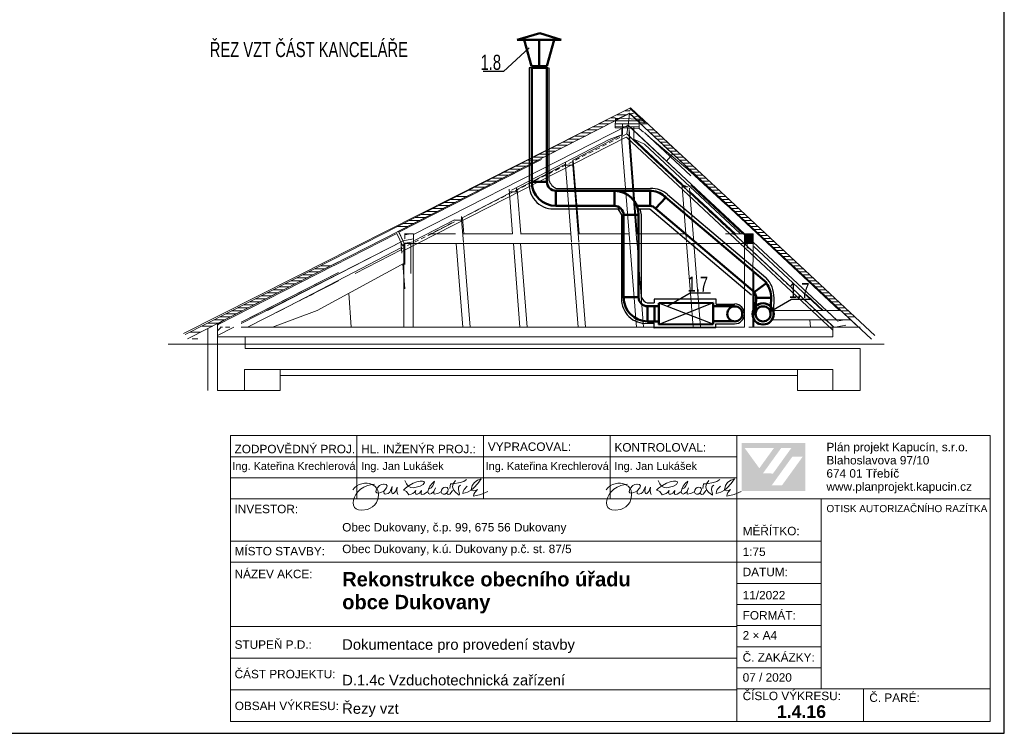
# Model space of a CAD drawing. Header units: millimetres. Extents: x 28262 to 240133, y -152087 to 56534.
# Tile 57 of 107: x 213476 to 229805, y -116712 to -104882. Entities that reach past the tile are written whole.
import ezdxf

# ---------------------------------------------------------------- set-up
doc = ezdxf.new("R2010")
doc.units = ezdxf.units.MM
doc.header["$MEASUREMENT"] = 0
doc.layers.get('0').update_dxf_attribs({"lineweight": 9})
for name, color, linetype, lineweight in [('--písmo', 7, 'Continuous', 25), ('--tabulka', 7, 'Continuous', 20), ('--VZT', 6, 'Continuous', 50), ('--VZT POPIS', 7, 'Continuous', 25), ('--VZT_ODV', 5, 'Continuous', 50), ('--VZT_ODVOD', 5, 'Continuous', 50), ('--VZT_POPIS', 7, 'Continuous', 25), ('--VZT_PŘÍVOD', 6, 'Continuous', 50), ('--VZTPOM', 1, 'Continuous', 25)]:
    doc.layers.add(name, color=color, linetype=linetype, lineweight=lineweight)
doc.styles.add('GENERATED_STYLE_1', font='arial.ttf')
doc.styles.add('GENERATED_STYLE_2', font='arialbd.ttf')
doc.styles.add('styl1', font='arial.ttf', dxfattribs={"width": 0.7, "height": 250})

msp = doc.modelspace()

# ---------------------------------------------------------------- hatches: boundary and pattern name
at = {"transparency": 33554559}
for points in [[(219764, -108404), (219764, -108405), (222131, -107199), (222130, -107199), (222032, -107249)], [(225495, -108449), (225179, -108154), (225179, -108155), (225476, -108433), (225478, -108433), (225495, -108449), (225495, -108449)], [(225495, -108593), (225494, -108593), (225494, -109980), (225495, -109980), (225495, -108480), (225495, -108480)], [(225495, -108449), (225495, -108449), (225495, -108480), (225495, -108480), (225495, -108593), (225500, -108593), (225500, -108433), (225495, -108433)], [(218146, -109229), (218152, -109226), (218151, -109211), (218151, -109209), (218146, -109212)]]:
    msp.add_hatch(color=256, dxfattribs=at).paths.add_polyline_path(points)
at = {"linetype": 'Continuous', "lineweight": 25}
h = msp.add_hatch(color=1, dxfattribs=at)
h.paths.add_polyline_path([(225449, -111897), (226505, -111897), (226505, -112693), (225449, -112693)])
h.paths.add_polyline_path([(225498, -111981), (225742, -112318), (225985, -111982)], flags=0)
h.paths.add_polyline_path([(226275, -111980), (226107, -111980), (225801, -112404), (225969, -112405)], flags=0)
h.paths.add_polyline_path([(226463, -112124), (226291, -112124), (225946, -112603), (226117, -112603)], flags=0)

# ---------------------------------------------------------------- linework, layer by layer
at = {"layer": '--písmo'}
for p, q in [((229805, -116712), (229805, -94437)), ((198305, -116712), (229805, -116712))]:
    msp.add_line(p, q, dxfattribs=at)
at = {"layer": '--tabulka', "linetype": 'Continuous'}
for p, q in [((216970, -111776), (229570, -111776)), ((216970, -111776), (216970, -116514)), ((219070, -111776), (219070, -112826)), ((221170, -111776), (221170, -112826)), ((223270, -111776), (223270, -112826)), ((225370, -115976), (225370, -111776)), ((229570, -115976), (229570, -111776)), ((216970, -112126), (219070, -112126)), ((219070, -112126), (225370, -112126)), ((216970, -112476), (225370, -112476)), ((216970, -112826), (229570, -112826)), ((226770, -115976), (226770, -112826)), ((216970, -113526), (226770, -113526)), ((216970, -113876), (226770, -113876)), ((225370, -114226), (226770, -114226)), ((225370, -114576), (226770, -114576)), ((225370, -114939), (216970, -114939)), ((225370, -114926), (226770, -114926)), ((225370, -115276), (226770, -115276)), ((216970, -115464), (225370, -115464)), ((225370, -115626), (226770, -115626)), ((216970, -115989), (225370, -115989)), ((225370, -115976), (229570, -115976)), ((225370, -115976), (225370, -116514)), ((227470, -116514), (227470, -115976)), ((229570, -116514), (229570, -115976)), ((216970, -116514), (225370, -116514)), ((225370, -116514), (229570, -116514))]:
    msp.add_line(p, q, dxfattribs=at)
at = {"layer": '--tabulka', "linetype": 'Continuous', "flags": 128}
for points in [[(221010, -112644), (221075, -112573), (221131, -112493)], [(221131, -112493), (221067, -112516), (221016, -112553)], [(225210, -112644), (225275, -112573), (225331, -112493)], [(225331, -112493), (225267, -112516), (225216, -112553)], [(219001, -112678), (219031, -112641), (219067, -112611), (219107, -112589), (219149, -112574), (219194, -112566), (219238, -112566), (219280, -112572), (219320, -112586)], [(219095, -113007), (219057, -112993), (219030, -112966), (219014, -112931), (219008, -112889), (219013, -112845), (219028, -112799), (219052, -112752), (219086, -112708), (219130, -112667), (219184, -112632), (219247, -112604), (219320, -112586)], [(219320, -112586), (219358, -112581)], [(219320, -112586), (219365, -112615), (219400, -112655), (219416, -112689), (219425, -112729)], [(219425, -112729), (219397, -112725), (219385, -112708), (219387, -112683), (219400, -112655)], [(219400, -112655), (219446, -112606), (219476, -112589), (219509, -112581)], [(219509, -112581), (219519, -112580), (219555, -112588), (219571, -112610), (219560, -112645), (219518, -112691)], [(219613, -112712), (219655, -112618)], [(219655, -112618), (219643, -112697), (219653, -112736), (219663, -112742), (219677, -112738), (219708, -112703), (219737, -112631)], [(219737, -112631), (219731, -112686), (219735, -112723), (219748, -112754)], [(219921, -112613), (219872, -112649), (219839, -112683)], [(219865, -112520), (219893, -112575), (219921, -112613)], [(219936, -112603), (219921, -112613)], [(219921, -112613), (219962, -112639), (220007, -112643), (220118, -112613)], [(220065, -112541), (220003, -112566), (219936, -112603)], [(220118, -112613), (220170, -112585), (220187, -112556), (220179, -112540), (220156, -112530), (220117, -112530), (220065, -112541)], [(220280, -112615), (220256, -112665), (220245, -112708)], [(220267, -112657), (220299, -112641), (220326, -112611), (220345, -112573), (220354, -112534)], [(220354, -112534), (220314, -112569), (220280, -112615)], [(220370, -112642), (220345, -112703), (220343, -112730), (220348, -112747)], [(220565, -112638), (220537, -112629), (220511, -112636), (220489, -112654), (220474, -112680), (220468, -112707)], [(220554, -112730), (220574, -112702), (220581, -112671), (220577, -112652), (220565, -112638)], [(220607, -112652), (220619, -112574), (220633, -112575), (220666, -112574)], [(220666, -112574), (220653, -112626), (220668, -112675), (220707, -112721), (220767, -112764)], [(220666, -112574), (220781, -112556), (220840, -112536), (220888, -112506)], [(220705, -112521), (220666, -112574)], [(220767, -112764), (220768, -112750), (220751, -112670), (220753, -112632), (220764, -112614), (220785, -112598)], [(220896, -112613), (220845, -112672), (220832, -112703), (220827, -112735)], [(221016, -112553), (220981, -112606), (220963, -112677)], [(220966, -112679), (221010, -112644)], [(223201, -112678), (223231, -112641), (223267, -112611), (223307, -112589), (223349, -112574), (223394, -112566), (223438, -112566), (223480, -112572), (223520, -112586)], [(223295, -113007), (223257, -112993), (223230, -112966), (223214, -112931), (223208, -112889), (223213, -112845), (223228, -112799), (223252, -112752), (223286, -112708), (223330, -112667), (223384, -112632), (223447, -112604), (223520, -112586)], [(223520, -112586), (223558, -112581)], [(223520, -112586), (223565, -112615), (223600, -112655), (223616, -112689), (223625, -112729)], [(223625, -112729), (223597, -112725), (223585, -112708), (223587, -112683), (223600, -112655)], [(223600, -112655), (223646, -112606), (223676, -112589), (223709, -112581)], [(223709, -112581), (223719, -112580), (223755, -112588), (223771, -112610), (223760, -112645), (223718, -112691)], [(223813, -112712), (223855, -112618)], [(223855, -112618), (223843, -112697), (223853, -112736), (223863, -112742), (223877, -112738), (223908, -112703), (223937, -112631)], [(223937, -112631), (223931, -112686), (223935, -112723), (223948, -112754)], [(224121, -112613), (224072, -112649), (224039, -112683)], [(224065, -112520), (224093, -112575), (224121, -112613)], [(224136, -112603), (224121, -112613)], [(224121, -112613), (224162, -112639), (224207, -112643), (224318, -112613)], [(224265, -112541), (224203, -112566), (224136, -112603)], [(224318, -112613), (224370, -112585), (224387, -112556), (224379, -112540), (224356, -112530), (224317, -112530), (224265, -112541)], [(224480, -112615), (224456, -112665), (224445, -112708)], [(224467, -112657), (224499, -112641), (224526, -112611), (224545, -112573), (224554, -112534)], [(224554, -112534), (224514, -112569), (224480, -112615)], [(224570, -112642), (224545, -112703), (224543, -112730), (224548, -112747)], [(224765, -112638), (224737, -112629), (224711, -112636), (224689, -112654), (224674, -112680), (224668, -112707)], [(224754, -112730), (224774, -112702), (224781, -112671), (224777, -112652), (224765, -112638)], [(224807, -112652), (224819, -112574), (224833, -112575), (224866, -112574)], [(224866, -112574), (224853, -112626), (224868, -112675), (224907, -112721), (224967, -112764)], [(224866, -112574), (224981, -112556), (225040, -112536), (225088, -112506)], [(224905, -112521), (224866, -112574)], [(224967, -112764), (224968, -112750), (224951, -112670), (224953, -112632), (224964, -112614), (224985, -112598)], [(225096, -112613), (225045, -112672), (225032, -112703), (225027, -112735)], [(225216, -112553), (225181, -112606), (225163, -112677)], [(225166, -112679), (225210, -112644)], [(219425, -112772), (219414, -112833), (219394, -112883), (219364, -112925), (219329, -112958), (219288, -112982), (219244, -113000), (219153, -113013), (219095, -113007)], [(219515, -112697), (219463, -112720), (219425, -112729)], [(219425, -112729), (219425, -112772)], [(219515, -112697), (219514, -112709), (219519, -112734), (219527, -112743), (219539, -112746)], [(219518, -112691), (219515, -112697)], [(219518, -112695), (219515, -112697)], [(219539, -112746), (219585, -112735), (219613, -112712)], [(219839, -112683), (219869, -112691), (219893, -112706)], [(219893, -112706), (219929, -112758)], [(219929, -112758), (219966, -112750), (219998, -112736)], [(219998, -112736), (220025, -112715), (220048, -112687)], [(220048, -112687), (220036, -112723), (220047, -112746), (220075, -112749), (220109, -112730), (220141, -112686)], [(220141, -112686), (220134, -112727), (220137, -112746), (220148, -112754), (220181, -112749), (220240, -112710)], [(220245, -112708), (220258, -112739), (220277, -112749), (220304, -112738), (220341, -112710)], [(220348, -112747), (220409, -112738)], [(220409, -112738), (220461, -112708)], [(220468, -112707), (220467, -112712), (220476, -112739), (220499, -112750), (220527, -112746), (220554, -112730)], [(220654, -112685), (220633, -112722), (220609, -112748), (220583, -112754), (220554, -112730)], [(220827, -112735), (220903, -112713), (220966, -112679)], [(220963, -112677), (220966, -112679)], [(220966, -112679), (221004, -112691), (221034, -112685), (221066, -112672)], [(221003, -112780), (221124, -112752), (221241, -112702)], [(221022, -112719), (221009, -112747), (221003, -112780)], [(221066, -112672), (221022, -112719)], [(223625, -112772), (223614, -112833), (223594, -112883), (223564, -112925), (223529, -112958), (223488, -112982), (223444, -113000), (223353, -113013), (223295, -113007)], [(223715, -112697), (223663, -112720), (223625, -112729)], [(223625, -112729), (223625, -112772)], [(223715, -112697), (223714, -112709), (223719, -112734), (223727, -112743), (223739, -112746)], [(223718, -112691), (223715, -112697)], [(223718, -112695), (223715, -112697)], [(223739, -112746), (223785, -112735), (223813, -112712)], [(224039, -112683), (224069, -112691), (224093, -112706)], [(224093, -112706), (224129, -112758)], [(224129, -112758), (224166, -112750), (224198, -112736)], [(224198, -112736), (224225, -112715), (224248, -112687)], [(224248, -112687), (224236, -112723), (224247, -112746), (224275, -112749), (224309, -112730), (224341, -112686)], [(224341, -112686), (224334, -112727), (224337, -112746), (224348, -112754), (224381, -112749), (224440, -112710)], [(224445, -112708), (224458, -112739), (224477, -112749), (224504, -112738), (224541, -112710)], [(224548, -112747), (224609, -112738)], [(224609, -112738), (224661, -112708)], [(224668, -112707), (224667, -112712), (224676, -112739), (224699, -112750), (224727, -112746), (224754, -112730)], [(224854, -112685), (224833, -112722), (224809, -112748), (224783, -112754), (224754, -112730)], [(225027, -112735), (225103, -112713), (225166, -112679)], [(225163, -112677), (225166, -112679)], [(225166, -112679), (225204, -112691), (225234, -112685), (225266, -112672)], [(225203, -112780), (225324, -112752), (225441, -112702)], [(225222, -112719), (225209, -112747), (225203, -112780)], [(225266, -112672), (225222, -112719)]]:
    msp.add_lwpolyline(points, dxfattribs=at)
at = {"layer": '--VZT'}
for p, q in [((223960, -107720), (223933, -107720)), ((225658, -109399), (225864, -109243)), ((225689, -109490), (225680, -109759)), ((225939, -109490), (225930, -109759))]:
    msp.add_line(p, q, dxfattribs=at)
for points in [[(223340, -107718), (223933, -107718)], [(223711, -107969), (223933, -107969), (223933, -107718)]]:
    msp.add_lwpolyline(points, dxfattribs=at)
for radius in [176, 125]:
    msp.add_circle((225805, -109759), radius, dxfattribs=at)
at = {"layer": '--VZT POPIS'}
for p, q in [((224595, -109416), (224225, -109631)), ((226276, -109521), (225906, -109736))]:
    msp.add_line(p, q, dxfattribs=at)
at = {"layer": '--VZT_ODV'}
for p, q in [((221725, -105213), (222101, -105104)), ((222101, -105104), (222456, -105213)), ((221725, -105213), (222456, -105213)), ((221965, -105652), (221842, -105216)), ((222091, -105652), (222091, -105214)), ((222217, -105652), (222338, -105214)), ((222217, -105652), (221965, -105652)), ((224975, -109632), (225333, -109632)), ((224976, -109882), (225317, -109882))]:
    msp.add_line(p, q, dxfattribs=at)
msp.add_circle((225335, -109759), 125, dxfattribs=at)
at = {"layer": '--VZT_ODVOD'}
for p, q in [((222218, -105681), (221968, -105681)), ((221968, -105681), (221968, -107578)), ((222218, -107568), (222218, -105681)), ((222218, -107568), (221968, -107568)), ((222368, -107718), (222368, -107969)), ((222368, -107718), (223340, -107718)), ((223340, -107969), (223340, -107718)), ((222368, -107969), (223340, -107969)), ((223490, -109483), (223490, -108119)), ((223490, -108119), (223740, -108119)), ((223740, -109483), (223740, -108119)), ((223740, -109483), (223490, -109483)), ((223890, -109633), (223890, -109883)), ((223890, -109633), (224075, -109633)), ((224006, -109882), (224006, -109632)), ((224975, -109576), (224075, -109580)), ((224076, -109935), (224075, -109580)), ((224976, -109931), (224975, -109576)), ((223890, -109883), (224075, -109883)), ((224076, -109935), (224976, -109931))]:
    msp.add_line(p, q, dxfattribs=at)
for centre, radius, start, end in [((222368, -107568), 400, 180, 270), ((222368, -107568), 150, 180, 270), ((223340, -108119), 400, 0, 90), ((223340, -108119), 150, 0, 90), ((223890, -109483), 400, 180, 270), ((223890, -109483), 150, 180, 270)]:
    msp.add_arc(centre, radius, start, end, dxfattribs=at)
at = {"layer": '--VZT_POPIS'}
for p, q in [((221498, -105739), (221928, -105346)), ((221498, -105739), (221161, -105739)), ((224931, -109416), (224595, -109416)), ((226612, -109521), (226276, -109521)), ((224976, -109931), (224075, -109580)), ((224975, -109576), (224076, -109935))]:
    msp.add_line(p, q, dxfattribs=at)
at = {"layer": '--VZT_PŘÍVOD'}
for p, q in [((224019, -108009), (224191, -107827)), ((225864, -109243), (224152, -107794)), ((225660, -109398), (224019, -108009)), ((225689, -109490), (225939, -109490))]:
    msp.add_line(p, q, dxfattribs=at)
for centre, radius, start, end in [((223916, -108117), 400, 46.5798, 83.7561), ((223916, -108117), 150, 46.5798, 83.7561), ((225539, -109490), 150, 0, 37.1763), ((225539, -109490), 400, 0, 37.1763)]:
    msp.add_arc(centre, radius, start, end, dxfattribs=at)
at = {"layer": '--VZTPOM'}
for p, q in [((221968, -105681), (221928, -105681)), ((221928, -105681), (221928, -107647)), ((222243, -105681), (222218, -105681)), ((222257, -107551), (222257, -105681)), ((224221, -107779), (224506, -108020)), ((223397, -108015), (223458, -108118)), ((223762, -108015), (223785, -108119)), ((224490, -108007), (225849, -109157)), ((223458, -108118), (223458, -109505)), ((223785, -108119), (223785, -109484)), ((225028, -109512), (223999, -109516)), ((223999, -109516), (223999, -109578)), ((225029, -109595), (225028, -109512)), ((225651, -109450), (225651, -109675)), ((225985, -109483), (225977, -109721)), ((223884, -109578), (223999, -109578)), ((225029, -109595), (225337, -109595)), ((223884, -109915), (223996, -109915)), ((223997, -109993), (223996, -109915)), ((225023, -109988), (223997, -109993))]:
    msp.add_line(p, q, dxfattribs=at)
for points in [[(222374, -107680), (223936, -107680)], [(222374, -108015), (223448, -108015)], [(223726, -108015), (223927, -108015), (225614, -109442)], [(225023, -109988), (225023, -109924), (225332, -109924)]]:
    msp.add_lwpolyline(points, dxfattribs=at)
for centre, radius, start, end in [((222324, -107621), 397, 176.7809, 277.214), ((222458, -107486), 211, 197.8425, 246.6277), ((223950, -108100), 420, 49.7883, 91.9004), ((225527, -109483), 459, 358.405, 45.2982), ((223858, -109515), 401, 178.6452, 273.6847), ((223952, -109406), 185, 204.9226, 248.4159), ((225331, -109759), 165, 270.5267, 87.9084)]:
    msp.add_arc(centre, radius, start, end, dxfattribs=at)
for p, q in [((218681, -108939), (223590, -106438)), ((223596, -106347), (223341, -106476)), ((223353, -106550), (223591, -106429)), ((223354, -106469), (223607, -106341)), ((223377, -106457), (223535, -106457)), ((223377, -106457), (223552, -106457)), ((223506, -106392), (223593, -106392)), ((223506, -106392), (223593, -106392)), ((223590, -106437), (223565, -106634)), ((223590, -106438), (223565, -106631)), ((223590, -106438), (223591, -106429)), ((227386, -109980), (223590, -106437)), ((223591, -106429), (223759, -106586)), ((223593, -106381), (223637, -106369)), ((223593, -106381), (223621, -106373)), ((223851, -106591), (223595, -106349)), ((223601, -106447), (223692, -106421)), ((223607, -106341), (223813, -106536)), ((223608, -106445), (223676, -106426)), ((223354, -106469), (218494, -108924)), ((218645, -108868), (223354, -106469)), ((223354, -106558), (219738, -108400)), ((223252, -106610), (223075, -106610)), ((223350, -106560), (223173, -106560)), ((223252, -106610), (223252, -106610)), ((223354, -106510), (223272, -106510)), ((223349, -106522), (223407, -106522)), ((223349, -106522), (223425, -106522)), ((223354, -106512), (223355, -106512)), ((223354, -106672), (223355, -106513)), ((223354, -106513), (223355, -106513)), ((223751, -106610), (223354, -106610)), ((223355, -106512), (223750, -106533)), ((223355, -106513), (223355, -106512)), ((223750, -106560), (223355, -106560)), ((223475, -106610), (223475, -106785)), ((223656, -106499), (223747, -106474)), ((223664, -106497), (223731, -106478)), ((223712, -106551), (223802, -106526)), ((223720, -106549), (223787, -106530)), ((225179, -107809), (223748, -106475)), ((223786, -106510), (223748, -106510)), ((223840, -106560), (223748, -106560)), ((223748, -106584), (225179, -107918)), ((223750, -106533), (223751, -106687)), ((223759, -106586), (223851, -106591)), ((223893, -106610), (223776, -106610)), ((223817, -106589), (223857, -106578)), ((223817, -106589), (223842, -106582)), ((223565, -106631), (220005, -108443)), ((222957, -106760), (222781, -106760)), ((223055, -106710), (222879, -106710)), ((223153, -106660), (222977, -106660)), ((223475, -106785), (223253, -106866)), ((223751, -106660), (223354, -106660)), ((223751, -106687), (223354, -106672)), ((223463, -106696), (223463, -106912)), ((223544, -106775), (223474, -106811)), ((223543, -106776), (223565, -106630)), ((226953, -109959), (223543, -106776)), ((223597, -106825), (223544, -106775)), ((223565, -106630), (225502, -108441)), ((223565, -106634), (225495, -108433)), ((223719, -108433), (223583, -106704)), ((223583, -106704), (223583, -106919)), ((223662, -106668), (223662, -106861)), ((223821, -106745), (223751, -106687)), ((224604, -107470), (223836, -106753)), ((224001, -106710), (223883, -106710)), ((224054, -106760), (223937, -106760)), ((219813, -108724), (223536, -106828)), ((223253, -106866), (221633, -107708)), ((222663, -106910), (222487, -106910)), ((222761, -106860), (222585, -106860)), ((222650, -107213), (223463, -106791)), ((222859, -106810), (222683, -106810)), ((223139, -106981), (223206, -106947)), ((223251, -106925), (223318, -106891)), ((223362, -106868), (223429, -106834)), ((223463, -106912), (223594, -108577)), ((226962, -110026), (223537, -106829)), ((223713, -108578), (223583, -106919)), ((223688, -106911), (223633, -106859)), ((223836, -106946), (223662, -106861)), ((223662, -106861), (224462, -107608)), ((223780, -106996), (223725, -106945)), ((225429, -108433), (223836, -106946)), ((224524, -107336), (223893, -106806)), ((224108, -106810), (223991, -106810)), ((224161, -106860), (224044, -106860)), ((224215, -106910), (224098, -106910)), ((224205, -106901), (224527, -107201)), ((222270, -107110), (222094, -107110)), ((222368, -107060), (222192, -107060)), ((222192, -107060), (222192, -107060)), ((222467, -107010), (222290, -107010)), ((222565, -106960), (222388, -106960)), ((222917, -107095), (222984, -107061)), ((223028, -107038), (223095, -107004)), ((223871, -107081), (223816, -107030)), ((224150, -106959), (224472, -107260)), ((224269, -106960), (224151, -106960)), ((224200, -107225), (224309, -107108)), ((224322, -107010), (224205, -107010)), ((224376, -107060), (224259, -107060)), ((224429, -107110), (224312, -107110)), ((219764, -108405), (222131, -107199)), ((219764, -108404), (222032, -107249)), ((221976, -107260), (221800, -107260)), ((222074, -107210), (221898, -107210)), ((222172, -107160), (221996, -107160)), ((222131, -107199), (222130, -107199)), ((222527, -107250), (222527, -107293)), ((222583, -107265), (222649, -107231)), ((222647, -107293), (222647, -107204)), ((222753, -108433), (222657, -107210)), ((222694, -107208), (222761, -107174)), ((222805, -107152), (222872, -107118)), ((223962, -107166), (223908, -107115)), ((223930, -107195), (224252, -107496)), ((224054, -107252), (223999, -107201)), ((224483, -107160), (224366, -107160)), ((224537, -107210), (224419, -107210)), ((224590, -107260), (224473, -107260)), ((221681, -107410), (221505, -107410)), ((221780, -107360), (221603, -107360)), ((221878, -107310), (221702, -107310)), ((221722, -107696), (222527, -107277)), ((222249, -107435), (222315, -107401)), ((222360, -107379), (222427, -107345)), ((222471, -107322), (222538, -107288)), ((222627, -108571), (222527, -107293)), ((222527, -107293), (222647, -107293)), ((222747, -108571), (222647, -107293)), ((224145, -107337), (224090, -107286)), ((224236, -107422), (224182, -107371)), ((225179, -107942), (224524, -107332)), ((224644, -107310), (224527, -107310)), ((224817, -107582), (224569, -107374)), ((224697, -107360), (224580, -107360)), ((224751, -107410), (224634, -107410)), ((221387, -107560), (221211, -107560)), ((221485, -107510), (221309, -107510)), ((221583, -107460), (221407, -107460)), ((221914, -107606), (221981, -107572)), ((222026, -107549), (222093, -107515)), ((222137, -107492), (222204, -107458)), ((224328, -107508), (224273, -107456)), ((224419, -107593), (224364, -107542)), ((224805, -107460), (224687, -107460)), ((224858, -107510), (224741, -107510)), ((224912, -107560), (224795, -107560)), ((220813, -108168), (221598, -107760)), ((221093, -107710), (220917, -107710)), ((221191, -107660), (221015, -107660)), ((221289, -107610), (221113, -107610)), ((221580, -107776), (221647, -107742)), ((221651, -108433), (221592, -107692)), ((221596, -107737), (221716, -107737)), ((221692, -107719), (221759, -107685)), ((221716, -107737), (221716, -107677)), ((221787, -108433), (221729, -107692)), ((221803, -107662), (221870, -107628)), ((224510, -107678), (224456, -107627)), ((224462, -107607), (224462, -107652)), ((224534, -108571), (224462, -107652)), ((224462, -107652), (224560, -107652)), ((224602, -107764), (224547, -107712)), ((224654, -108572), (224584, -107674)), ((225346, -108433), (224591, -107728)), ((225470, -108433), (224604, -107625)), ((225469, -108433), (224731, -107745)), ((224966, -107610), (224848, -107610)), ((225019, -107660), (224902, -107660)), ((225073, -107710), (224955, -107710)), ((224997, -107750), (227086, -109700)), ((225126, -107760), (225009, -107760)), ((220700, -107910), (220524, -107910)), ((220798, -107860), (220622, -107860)), ((220896, -107810), (220720, -107810)), ((221246, -107946), (221313, -107912)), ((221358, -107889), (221424, -107855)), ((221469, -107833), (221536, -107798)), ((224693, -107849), (224638, -107798)), ((224785, -107934), (224730, -107883)), ((225179, -107810), (225063, -107810)), ((225179, -107860), (225116, -107860)), ((225179, -107910), (225170, -107910)), ((225179, -107808), (227655, -110118)), ((225181, -107810), (225179, -107810)), ((225234, -107860), (225179, -107860)), ((225288, -107910), (225179, -107910)), ((227601, -110176), (225179, -107918)), ((220406, -108060), (220230, -108060)), ((220504, -108010), (220328, -108010)), ((220328, -108010), (220328, -108010)), ((220602, -107960), (220426, -107960)), ((220912, -108116), (220979, -108082)), ((221024, -108060), (221090, -108025)), ((221135, -108003), (221202, -107969)), ((224876, -108019), (224821, -107968)), ((224967, -108105), (224912, -108054)), ((227071, -109700), (225179, -107935)), ((225342, -107960), (225224, -107960)), ((225395, -108010), (225278, -108010)), ((225449, -108060), (225332, -108060)), ((220111, -108210), (219935, -108210)), ((220024, -108544), (220686, -108200)), ((220210, -108160), (220033, -108160)), ((220308, -108110), (220132, -108110)), ((220271, -108450), (220688, -108233)), ((220578, -108286), (220645, -108252)), ((220686, -108203), (220805, -108203)), ((220801, -108173), (220868, -108139)), ((220805, -108203), (220805, -108147)), ((220835, -108577), (220805, -108203)), ((220840, -108433), (220819, -108165)), ((225059, -108190), (225004, -108139)), ((225150, -108275), (225095, -108224)), ((225495, -108449), (225179, -108154)), ((225476, -108433), (225179, -108155)), ((225503, -108110), (225385, -108110)), ((225556, -108160), (225439, -108160)), ((225610, -108210), (225492, -108210)), ((219915, -108310), (219739, -108310)), ((219855, -108593), (219757, -108391)), ((219768, -108408), (219855, -108593)), ((220013, -108260), (219837, -108260)), ((220355, -108400), (220422, -108366)), ((220467, -108343), (220534, -108309)), ((225241, -108361), (225187, -108309)), ((225333, -108446), (225278, -108395)), ((225663, -108260), (225546, -108260)), ((225717, -108310), (225600, -108310)), ((225771, -108360), (225653, -108360)), ((225824, -108410), (225707, -108410)), ((217152, -109916), (219860, -108536)), ((217586, -109700), (219804, -108567)), ((219729, -108425), (218689, -108955)), ((219828, -108635), (219729, -108426)), ((219805, -108564), (219805, -108616)), ((219807, -108563), (219807, -108563)), ((219865, -108433), (219860, -108433)), ((219865, -108433), (219864, -108515)), ((219865, -108449), (219960, -108433)), ((220005, -108433), (219865, -108433)), ((220005, -108435), (219865, -108433)), ((219865, -108541), (220005, -108516)), ((219865, -108587), (220005, -108562)), ((220005, -108593), (220005, -108433)), ((220005, -108443), (220005, -108435)), ((220021, -108570), (220088, -108536)), ((220133, -108513), (220199, -108479)), ((220244, -108457), (220311, -108423)), ((220704, -108433), (220304, -108433)), ((221651, -108433), (220835, -108433)), ((222616, -108433), (221781, -108433)), ((222603, -108433), (222162, -108433)), ((223582, -108433), (222747, -108433)), ((224524, -108433), (223713, -108433)), ((225478, -108433), (225179, -108433)), ((225424, -108531), (225369, -108480)), ((225515, -108617), (225461, -108565)), ((225495, -108433), (225640, -108432)), ((225500, -108433), (225495, -108433)), ((225495, -108433), (225640, -108433)), ((225495, -108584), (225495, -108433)), ((225495, -108480), (225495, -108449)), ((225495, -108480), (225495, -108480)), ((225495, -108480), (225495, -108593)), ((225502, -108441), (225499, -108441)), ((225499, -108441), (225501, -108586)), ((225500, -108593), (225500, -108433)), ((225640, -108433), (225500, -108433)), ((225500, -108461), (225640, -108436)), ((225500, -108507), (225640, -108482)), ((225500, -108552), (225640, -108528)), ((225531, -108593), (225640, -108573)), ((225640, -108432), (225641, -108540)), ((225640, -108593), (225640, -108433)), ((225640, -108433), (225640, -108584)), ((225641, -108540), (225640, -108569)), ((225640, -108569), (227028, -109865)), ((225640, -108584), (225640, -108569)), ((225640, -108569), (227035, -109871)), ((225878, -108460), (225761, -108460)), ((225931, -108510), (225814, -108510)), ((225985, -108560), (225868, -108560)), ((217800, -109700), (219808, -108657)), ((219040, -109090), (219811, -108689)), ((219795, -108685), (219865, -108650)), ((219816, -108750), (219805, -108616)), ((219805, -108616), (219862, -108616)), ((219855, -108593), (219828, -108635)), ((219848, -108593), (219865, -108593)), ((219849, -109980), (219849, -108593)), ((219865, -108592), (219855, -108593)), ((219861, -108912), (219861, -108730)), ((219864, -108593), (219862, -108939)), ((220005, -108593), (219865, -108593)), ((219910, -108627), (219977, -108593)), ((219962, -109087), (219964, -108593)), ((220002, -109980), (220002, -108593)), ((220005, -108593), (225489, -108593)), ((220825, -109980), (220716, -108593)), ((220945, -109980), (220836, -108593)), ((221772, -109980), (221663, -108593)), ((221892, -109980), (221783, -108593)), ((222603, -108593), (222162, -108593)), ((222738, -109980), (222629, -108593)), ((222858, -109980), (222749, -108593)), ((223704, -109980), (223595, -108593)), ((223824, -109980), (223715, -108593)), ((224645, -109980), (224536, -108593)), ((224765, -109980), (224656, -108593)), ((225495, -108593), (225179, -108593)), ((225494, -109980), (225494, -108593)), ((225640, -108584), (225495, -108584)), ((225495, -109980), (225495, -108593)), ((225495, -108593), (225500, -108593)), ((225500, -108593), (225538, -108593)), ((225501, -108586), (225640, -108584)), ((225538, -108593), (225638, -108593)), ((225538, -108667), (225538, -108593)), ((225607, -108702), (225552, -108651)), ((225635, -109145), (225638, -108666)), ((225638, -108593), (225640, -108593)), ((225638, -108593), (225638, -108666)), ((225639, -108735), (225640, -108735)), ((225698, -108787), (225643, -108736)), ((226787, -109700), (225653, -108642)), ((226039, -108610), (225921, -108610)), ((226092, -108660), (225975, -108660)), ((226146, -108710), (226029, -108710)), ((218637, -108852), (216195, -110086)), ((216220, -110103), (218649, -108866)), ((216873, -109860), (218766, -108896)), ((225789, -108872), (225735, -108821)), ((225881, -108958), (225826, -108907)), ((226199, -108760), (226082, -108760)), ((226253, -108810), (226136, -108810)), ((226307, -108860), (226189, -108860)), ((218685, -108937), (216755, -109920)), ((216755, -109938), (218686, -108954)), ((218443, -109060), (218267, -109060)), ((218541, -109010), (218365, -109010)), ((218412, -109700), (219861, -108912)), ((218640, -108960), (218463, -108960)), ((219862, -109341), (219830, -108929)), ((219861, -108912), (219852, -108912)), ((225639, -109017), (225640, -109017)), ((225972, -109043), (225917, -108992)), ((226360, -108910), (226243, -108910)), ((226414, -108960), (226297, -108960)), ((226468, -109010), (226350, -109010)), ((226521, -109060), (226404, -109060)), ((218766, -109075), (217152, -109898)), ((217254, -109980), (218766, -109210)), ((218766, -109075), (217306, -109819)), ((218149, -109210), (217973, -109210)), ((218247, -109160), (218071, -109160)), ((218146, -109212), (218146, -109229)), ((218345, -109110), (218169, -109110)), ((225635, -109980), (225635, -109145)), ((225651, -109980), (225651, -109085)), ((226064, -109128), (226009, -109077)), ((226155, -109214), (226100, -109162)), ((226575, -109110), (226457, -109110)), ((226628, -109160), (226511, -109160)), ((226682, -109210), (226565, -109210)), ((217577, -109700), (218190, -109387)), ((217855, -109360), (217678, -109360)), ((217953, -109310), (217776, -109310)), ((218051, -109260), (217875, -109260)), ((218403, -109395), (218470, -109361)), ((218514, -109338), (218581, -109304)), ((218626, -109281), (218692, -109247)), ((226246, -109299), (226191, -109248)), ((226338, -109384), (226283, -109333)), ((226736, -109260), (226618, -109260)), ((226789, -109310), (226672, -109310)), ((226843, -109360), (226726, -109360)), ((217462, -109560), (217286, -109560)), ((217560, -109510), (217384, -109510)), ((217658, -109460), (217482, -109460)), ((217756, -109410), (217580, -109410)), ((218069, -109565), (218136, -109531)), ((218180, -109508), (218247, -109474)), ((218292, -109452), (218358, -109418)), ((218972, -109980), (218937, -109415)), ((226429, -109470), (226374, -109418)), ((226520, -109555), (226465, -109504)), ((226803, -109700), (226520, -109435)), ((226896, -109410), (226779, -109410)), ((226950, -109460), (226833, -109460)), ((227004, -109510), (226886, -109510)), ((227057, -109560), (226940, -109560)), ((217168, -109710), (216991, -109710)), ((217266, -109660), (217090, -109660)), ((217364, -109610), (217188, -109610)), ((218412, -109700), (217668, -109980)), ((217735, -109735), (217802, -109701)), ((225966, -109700), (225965, -109700)), ((225966, -109700), (225967, -109700)), ((225968, -109700), (225967, -109700)), ((225968, -109700), (227090, -109700)), ((225968, -109700), (225968, -109860)), ((226612, -109640), (226557, -109589)), ((226703, -109725), (226648, -109674)), ((227111, -109610), (226994, -109610)), ((227164, -109660), (227047, -109660)), ((227218, -109710), (227101, -109710)), ((216873, -109860), (216697, -109860)), ((216971, -109810), (216795, -109810)), ((216805, -109895), (216873, -109860)), ((217069, -109760), (216893, -109760)), ((225965, -109860), (225938, -109860)), ((225966, -109860), (225965, -109860)), ((225967, -109860), (225966, -109860)), ((225968, -109860), (225967, -109860)), ((227035, -109860), (225968, -109860)), ((226588, -109980), (226578, -109860)), ((226794, -109811), (226740, -109760)), ((226886, -109896), (226831, -109845)), ((227035, -109881), (227153, -109860)), ((227035, -109860), (227175, -109860)), ((227035, -109860), (227175, -109860)), ((227272, -109760), (227154, -109760)), ((227175, -109860), (227178, -109860)), ((227261, -109860), (227178, -109860)), ((227325, -109810), (227208, -109810)), ((216595, -110002), (216257, -110174)), ((216677, -109960), (216501, -109960)), ((216755, -109920), (216595, -110002)), ((216595, -111030), (216595, -110002)), ((216775, -109910), (216599, -109910)), ((216755, -109920), (216805, -109895)), ((216805, -109898), (216755, -109948)), ((216755, -110140), (216755, -109920)), ((216755, -109920), (216755, -110330)), ((216755, -110118), (217026, -109980)), ((216805, -109990), (216755, -110040)), ((216839, -109980), (216799, -109980)), ((216964, -109980), (216889, -109980)), ((217152, -109980), (225179, -109980)), ((221275, -109980), (220975, -109980)), ((221387, -109980), (221275, -109980)), ((225179, -109980), (225495, -109980)), ((226010, -109980), (225570, -109980)), ((226962, -109980), (225635, -109980)), ((226976, -109980), (226922, -109930)), ((226973, -109978), (226953, -109959)), ((226962, -109980), (226962, -110140)), ((226962, -109980), (226962, -110140)), ((227035, -109980), (226962, -109980)), ((227035, -109980), (226973, -109978)), ((227035, -109972), (227175, -109948)), ((227175, -109980), (227035, -109980)), ((227412, -109980), (227175, -109980)), ((227175, -109980), (227386, -109980)), ((216481, -110060), (216305, -110060)), ((216334, -110175), (216432, -110175)), ((216755, -110140), (216765, -110140)), ((216805, -110140), (216755, -110140)), ((217215, -110140), (216765, -110140)), ((217012, -110140), (216805, -110140)), ((217215, -110330), (217215, -110140)), ((224211, -110140), (217215, -110140)), ((225179, -110140), (224211, -110140)), ((226962, -110140), (225179, -110140)), ((227810, -110262), (215936, -110262)), ((216765, -110330), (216755, -110330)), ((216755, -110330), (216755, -110330)), ((216755, -110330), (216755, -110680)), ((227413, -110330), (217215, -110330)), ((218358, -110330), (217917, -110330)), ((227413, -111030), (227413, -110330)), ((216755, -110680), (216755, -111030)), ((216755, -110680), (216755, -110680)), ((216755, -110680), (216755, -111030)), ((225179, -110680), (217205, -110680)), ((217205, -111030), (217205, -110680)), ((217747, -110680), (217794, -110680)), ((217794, -110680), (217794, -111030)), ((218358, -110680), (217917, -110680)), ((226963, -110680), (225179, -110680)), ((226010, -110680), (225570, -110680)), ((226070, -110680), (225977, -110680)), ((226370, -110680), (226070, -110680)), ((226421, -110680), (226374, -110680)), ((226374, -110680), (226374, -111030)), ((226963, -110680), (226963, -111030)), ((227413, -110680), (227413, -110680)), ((217794, -110780), (217794, -110724)), ((226374, -110780), (217794, -110780)), ((224507, -110780), (224066, -110780)), ((226374, -110724), (226374, -110780)), ((216755, -111030), (216755, -111030)), ((216755, -111030), (216805, -111030)), ((216805, -111030), (217205, -111030)), ((217205, -110902), (217205, -110958)), ((217205, -111030), (217794, -111030)), ((217794, -110958), (217794, -110902)), ((226374, -110936), (226374, -110886)), ((226963, -111030), (226374, -111030)), ((226963, -110886), (226963, -110936)), ((226963, -111030), (227363, -111030)), ((227363, -111030), (227395, -111030)), ((227395, -111030), (227413, -111030)), ((227413, -111030), (227413, -111030))]:
    msp.add_line(p, q)
at = {"transparency": 33554559}
for points in [[(223355, -106512), (223354, -106512), (223355, -106513), (223354, -106513)], [(224462, -107607), (224462, -107652), (224560, -107652)], [(225470, -108433), (224604, -107625), (225469, -108433), (224731, -107745)], [(219807, -108562), (219807, -108563), (219807, -108563)], [(225500, -108433), (225500, -108593), (225640, -108433), (225640, -108593)], [(217575, -109700), (217577, -109700), (218190, -109387)], [(216755, -111030), (216755, -111030), (216755, -111043)]]:
    msp.add_solid(points, dxfattribs=at)

# ---------------------------------------------------------------- texts
at = {"layer": '--tabulka', "linetype": 'Continuous'}
for s, insert, char_height, attachment_point, style in [('\\A1;{\\fArial|b0|i0|c238|p38;ZODPOVĚDNÝ PROJ.:}', (217040, -112071), 140, 7, 'GENERATED_STYLE_1'), ('\\A1;{\\fArial|b0|i0|c238|p38;HL. INŽENÝR PROJ.:}', (219140, -112071), 140, 7, 'GENERATED_STYLE_1'), ('\\A1;{\\fArial|b0|i0|c238|p38;VYPRACOVAL:}', (221240, -112032), 140, 7, 'GENERATED_STYLE_1'), ('\\A1;{\\fArial|b0|i0|c238|p38;KONTROLOVAL:}', (223340, -112043), 140, 7, 'GENERATED_STYLE_1'), ('\\A1;Ing. Kateřina Krechlerová', (217004, -112300), 129.5, 4, 'GENERATED_STYLE_1'), ('\\A1;{\\fArial|b0|i0|c238|p38;Ing. Jan Lukášek}', (219140, -112300), 129.5, 4, 'GENERATED_STYLE_1'), ('\\A1;Ing. Kateřina Krechlerová', (221204, -112300), 129.5, 4, 'GENERATED_STYLE_1'), ('\\A1;{\\fArial|b0|i0|c238|p38;Ing. Jan Lukášek}', (223340, -112300), 129.5, 4, 'GENERATED_STYLE_1'), ('\\A1;{\\fArial|b0|i0|c238|p38;INVESTOR:}', (217040, -112994), 140, 4, 'GENERATED_STYLE_1'), ('\\A1;{\\fArial|b0|i0|c238|p38;OTISK AUTORIZAČNÍHO RAZÍTKA}', (226855, -112987), 119, 4, 'GENERATED_STYLE_1'), ('\\A1;Obec Dukovany, č.p. 99, 675 56 Dukovany', (218825, -113317), 140, 4, 'GENERATED_STYLE_1'), ('\\A1;{\\fArial|b0|i0|c238|p38;MĚŘÍTKO:}', (225466, -113360), 140, 4, 'GENERATED_STYLE_1'), ('\\A1;{\\fArial|b0|i0|c238|p38;MÍSTO STAVBY:}', (217040, -113693), 140, 4, 'GENERATED_STYLE_1'), ('\\A1;Obec Dukovany, k.ú. Dukovany p.č. st. 87/5', (218825, -113676), 140, 4, 'GENERATED_STYLE_1'), ('\\A1;1:75', (225466, -113774), 140, 7, 'GENERATED_STYLE_1'), ('\\A1;{\\fArial|b0|i0|c238|p38;NÁZEV AKCE:}', (217040, -114071), 140, 4, 'GENERATED_STYLE_1'), ('\\A1;{\\fArial|b0|i0|c238|p38;DATUM:}', (225466, -114038), 140, 4, 'GENERATED_STYLE_1'), ('\\A1;11/2022', (225466, -114423), 140, 4, 'GENERATED_STYLE_1'), ('\\A1;{\\fArial|b0|i0|c238|p38;FORMÁT:}', (225466, -114757), 140, 4, 'GENERATED_STYLE_1'), ('\\A1;2 × A4', (225466, -115087), 140, 4, 'GENERATED_STYLE_1'), ('\\A1;{\\fArial|b0|i0|c238|p38;STUPEŇ P.D.:}', (217040, -115242), 140, 4, 'GENERATED_STYLE_1'), ('\\A1;Dokumentace pro provedení stavby', (218825, -115266), 175, 4, 'GENERATED_STYLE_1'), ('\\A1;{\\fArial|b0|i0|c238|p38;Č. ZAKÁZKY:}', (225466, -115455), 140, 4, 'GENERATED_STYLE_1'), ('\\A1;{\\fArial|b0|i0|c238|p38;ČÁST PROJEKTU:}', (217040, -115731), 140, 4, 'GENERATED_STYLE_1'), ('\\A1;D.1.4c Vzduchotechnická zařízení', (218825, -115920), 175, 7, 'GENERATED_STYLE_1'), ('\\A1;07 / 2020', (225466, -115787), 140, 4, 'GENERATED_STYLE_1'), ('\\A1;{\\fArial|b0|i0|c238|p38;ČÍSLO VÝKRESU:}', (225466, -116093), 140, 4, 'GENERATED_STYLE_1'), ('\\A1;{\\fArial|b0|i0|c238|p38;Č. PARÉ:}', (227566, -116122), 140, 4, 'GENERATED_STYLE_1'), ('\\A1;{\\fArial|b0|i0|c238|p38;OBSAH VÝKRESU:}', (217043, -116258), 140, 4, 'GENERATED_STYLE_1'), ('\\A1;Řezy vzt', (218825, -116441), 175, 7, 'GENERATED_STYLE_1'), ('\\A1;1.4.16', (226033, -116353), 210, 4, 'GENERATED_STYLE_2')]:
    msp.add_mtext(s, dxfattribs=dict(at, insert=insert, char_height=char_height, attachment_point=attachment_point, style=style))
at = {"layer": '--tabulka', "linetype": 'Continuous', "insert": (226855, -112734), "char_height": 140, "width": 2669.75, "attachment_point": 7, "line_spacing_factor": 0.937047, "style": 'GENERATED_STYLE_1'}
msp.add_mtext('\\A1;{\\fArial|b0|i0|c238|p38;Plán projekt Kapucín, s.r.o.\\P\\fArial|b0|i0|c238|p38;Blahoslavova 97/10\\P\\fArial|b0|i0|c238|p38;674 01 Třebíč\\P\\fArial|b0|i0|c238|p38;www.planprojekt.kapucin.cz}', dxfattribs=at)
at = {"layer": '--tabulka', "linetype": 'Continuous', "char_height": 238, "width": 6205.6, "attachment_point": 1, "style": 'GENERATED_STYLE_2'}
for s, insert in [('\\A1;Rekonstrukce obecního úřadu', (218825, -114038)), ('\\A1;obce Dukovany', (218825, -114416))]:
    msp.add_mtext(s, dxfattribs=dict(at, insert=insert))
at = {"layer": '--VZT_POPIS', "style": 'styl1', "width": 0.7}
for s, p in [('ŘEZ VZT ČÁST KANCELÁŘE', (216628, -105502)), ('1.8', (221119, -105713)), ('1.7', (224552, -109390)), ('1.7', (226233, -109495))]:
    msp.add_text(s, height=250, dxfattribs=at).set_placement(p)

doc.saveas('drawing.dxf')
